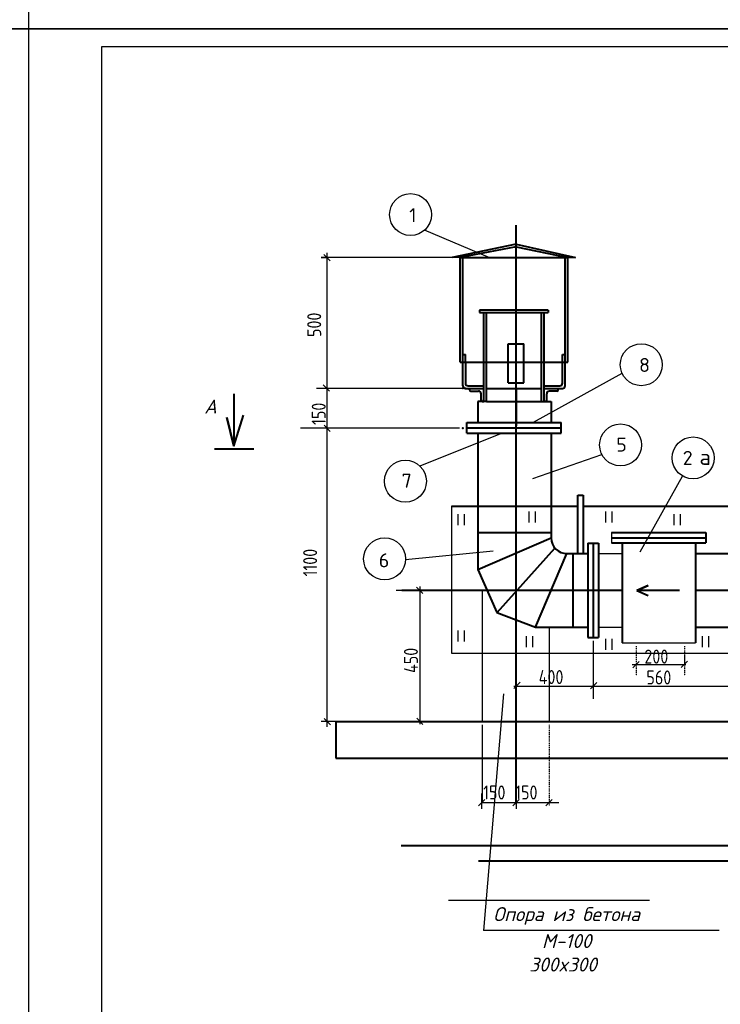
# Model space of a CAD drawing. Header units: millimetres. Extents: x -3143211 to -2549809, y 1060331 to 1341741.
# Tile 43 of 141: x -3057547 to -3038308, y 1092007 to 1119055. Entities that reach past the tile are written whole.
import ezdxf

# ---------------------------------------------------------------- set-up
doc = ezdxf.new("R2010")
doc.units = ezdxf.units.MM
doc.linetypes.add('DASHDOTX2', pattern=[50.8, 25.4, -12.7, 0, -12.7])
for name, color, linetype in [('7', 2, 'Continuous'), ('8', 2, 'Continuous'), ('PUMP', 1, 'Continuous'), ('TEXT-RUSS', 5, 'Continuous'), ('размер', 34, 'Continuous')]:
    doc.layers.add(name, color=color, linetype=linetype)
doc.styles.add('ROMANS', font='romant.shx', dxfattribs={"width": 0.8})
doc.styles.get("Standard").update_dxf_attribs({"font": 'isocpeui.ttf'})
doc.styles.add('STANDART', font='TXT.SHX', dxfattribs={"width": 0.8})

msp = doc.modelspace()

# ---------------------------------------------------------------- linework, layer by layer
at = {"color": 0}
for p, q in [((-3057296.73173, 1118804.62022), (-3057296.73173, 1160804.62022)), ((-2997896.73173, 1118804.62022), (-3057296.73173, 1118804.62022)), ((-3057296.73173, 1076804.62022), (-3057296.73173, 1118804.62022)), ((-3057296.73173, 1118804.62022), (-2997896.73173, 1118804.62022)), ((-2998396.73173, 1118304.62022), (-3055296.73173, 1118304.62022)), ((-3055296.73173, 1118304.62022), (-3055296.73173, 1077304.62022))]:
    msp.add_line(p, q, dxfattribs=at)
at = {"lineweight": 40}
for p, q in [((-3043917.13501, 1097503.75613), (-3043917.13501, 1113413.15213)), ((-3043917.13501, 1112884.66402), (-3045667.27051, 1112524.66402)), ((-3043917.13501, 1112812.66402), (-3045451.27051, 1112524.66402)), ((-3043917.13501, 1112884.66402), (-3042283.27051, 1112524.66402)), ((-3043917.13501, 1112812.66402), (-3042499.27051, 1112524.66402)), ((-3045451.27051, 1109644.66402), (-3045451.27051, 1112524.66402)), ((-3045451.27051, 1112524.66402), (-3042499.27051, 1112524.66402)), ((-3045379.27051, 1108996.66402), (-3045379.27051, 1112524.66402)), ((-3042571.27051, 1108996.66402), (-3042571.27051, 1112524.66402)), ((-3042499.27051, 1109644.66402), (-3042499.27051, 1112524.66402)), ((-3044923.81454, 1111084.66402), (-3043031.87914, 1111084.66402)), ((-3044923.59077, 1111077.322), (-3044923.59077, 1111012.66402)), ((-3044923.59077, 1111012.66402), (-3043031.80295, 1111012.66402)), ((-3044803.27051, 1108562.87263), (-3044803.27051, 1111012.66402)), ((-3044731.27051, 1108562.87263), (-3044731.27051, 1111012.66402)), ((-3043219.27051, 1108562.87263), (-3043219.27051, 1111012.66402)), ((-3043147.27051, 1108562.87263), (-3043147.27051, 1111012.66402)), ((-3043031.80295, 1111077.322), (-3043031.80295, 1111012.66402)), ((-3044133.13501, 1110148.66402), (-3043701.13501, 1110148.66402)), ((-3044133.13501, 1109083.68329), (-3044133.13501, 1110148.66402)), ((-3043701.13501, 1109083.68329), (-3043701.13501, 1110148.66402)), ((-3045379.27051, 1109860.66402), (-3045307.27051, 1109860.66402)), ((-3045307.27051, 1109644.66402), (-3045307.27051, 1109860.66402)), ((-3042643.27051, 1109860.66402), (-3042571.27051, 1109860.66402)), ((-3042643.27051, 1109068.66402), (-3042643.27051, 1109860.66402)), ((-3045451.27051, 1109644.66402), (-3042499.27051, 1109644.66402)), ((-3045307.27051, 1109644.66402), (-3045307.27051, 1109068.66402)), ((-3045235.27051, 1108996.66402), (-3044803.27051, 1108996.66402)), ((-3044134.10409, 1109083.68329), (-3043701.13501, 1109083.68329)), ((-3043917.13501, 1108943.27311), (-3043917.13501, 1107897.44154)), ((-3043147.27051, 1108996.66402), (-3042715.27051, 1108996.66402)), ((-3051666.26125, 1108776.17943), (-3051666.26125, 1107340.76762)), ((-3045307.27051, 1108924.66402), (-3044803.27051, 1108924.66402)), ((-3045190.92888, 1108888.66402), (-3045190.92888, 1108924.66402)), ((-3045154.92888, 1108852.66402), (-3044947.27051, 1108852.66402)), ((-3044875.27051, 1108600.66402), (-3044875.27051, 1108780.66402)), ((-3044731.27051, 1108924.66402), (-3043219.27051, 1108924.66402)), ((-3043147.27051, 1108924.66402), (-3042643.27051, 1108924.66402)), ((-3043074.36553, 1108598.857), (-3043074.36553, 1108778.857)), ((-3042794.70717, 1108850.857), (-3043002.36553, 1108850.857)), ((-3042758.70717, 1108886.857), (-3042758.70717, 1108922.857)), ((-3044731.27051, 1108564.66402), (-3044966.40657, 1108564.66402)), ((-3044966.40657, 1108562.87263), (-3044966.40657, 1107986.87263)), ((-3044839.27051, 1108564.66402), (-3044803.27051, 1108564.66402)), ((-3044731.27051, 1108564.66402), (-3043219.27051, 1108564.66402)), ((-3043219.27051, 1108564.66402), (-3042950.40657, 1108564.66402)), ((-3043110.36553, 1108562.857), (-3043146.36553, 1108562.857)), ((-3042950.40657, 1108562.87263), (-3042950.40657, 1107986.87263)), ((-3051862.16912, 1108123.71937), (-3051666.26125, 1107340.76762)), ((-3051666.26125, 1107340.76762), (-3051862.16912, 1108123.71937)), ((-3051666.26125, 1107340.76762), (-3051405.05077, 1108188.96523)), ((-3045265.79346, 1107986.87263), (-3042673.79346, 1107986.87263)), ((-3045265.79346, 1107698.87263), (-3045265.79346, 1107986.87263)), ((-3042673.79346, 1107698.87263), (-3042673.79346, 1107986.87263)), ((-3045265.79346, 1107842.87263), (-3042673.79346, 1107842.87263)), ((-3045265.79346, 1107698.87263), (-3042673.79346, 1107698.87263)), ((-3044966.40657, 1107698.87263), (-3044966.40657, 1103955.09826)), ((-3042950.40657, 1107698.87263), (-3042950.40657, 1104819.09826)), ((-3052193.50214, 1107267.09826), (-3051121.79021, 1107267.09826)), ((-3042222.48821, 1104392.57296), (-3042222.48821, 1105991.41607)), ((-3042222.48821, 1105991.41607), (-3042075.47724, 1105991.41607)), ((-3042075.47724, 1105991.41607), (-3042075.47724, 1104387.09826)), ((-3045686.40657, 1105689.52231), (-3042222.48821, 1105689.52231)), ((-3042075.47724, 1105689.52231), (-3037876.2862, 1105689.52231)), ((-3044959.63724, 1104966.37101), (-3042950.40657, 1104966.37101)), ((-3041294.40657, 1104969.52231), (-3038702.40657, 1104969.52231)), ((-3038702.40657, 1104969.52231), (-3038702.40657, 1104681.52231)), ((-3044966.40657, 1103955.09826), (-3042950.40657, 1104819.09826)), ((-3041942.40657, 1104675.09826), (-3041942.40657, 1102083.09826)), ((-3041942.40657, 1104675.09826), (-3041654.40657, 1104675.09826)), ((-3041798.40657, 1104675.09826), (-3041798.40657, 1102083.09826)), ((-3041654.40657, 1104675.09826), (-3041654.40657, 1102083.09826)), ((-3041294.40657, 1104825.52231), (-3038702.40657, 1104825.52231)), ((-3041294.40657, 1104681.52231), (-3038702.40657, 1104681.52231)), ((-3041006.40657, 1104681.52231), (-3041006.40657, 1101939.09826)), ((-3038990.40657, 1104681.52231), (-3038990.40657, 1101939.09826)), ((-3044431.61068, 1102768.41096), (-3042847.6555, 1104536.15997)), ((-3043382.40657, 1102371.09826), (-3042518.40657, 1104387.09826)), ((-3042518.40657, 1104387.09826), (-3041942.40657, 1104387.09826)), ((-3042347.44958, 1102371.22961), (-3042347.44958, 1104387.09826)), ((-3038990.40657, 1104387.09826), (-3036830.40657, 1104387.09826)), ((-3044966.40657, 1103955.09826), (-3044445.53656, 1102773.68441)), ((-3041006.40657, 1103379.09826), (-3047057.52869, 1103379.09826)), ((-3040288.94299, 1103507.80799), (-3040602.31375, 1103370.87466)), ((-3040602.31375, 1103370.87466), (-3040288.94299, 1103507.80799)), ((-3039427.17394, 1103370.87466), (-3040602.31375, 1103370.87466)), ((-3040602.31375, 1103370.87466), (-3040288.94299, 1103233.94133)), ((-3026102.40657, 1103379.09826), (-3038990.40657, 1103379.09826)), ((-3044445.53656, 1102773.68441), (-3043382.40657, 1102371.09826)), ((-3043382.40657, 1102371.09826), (-3041942.40657, 1102371.09826)), ((-3038990.40657, 1102371.09826), (-3036830.40657, 1102371.09826)), ((-3041942.40657, 1102083.09826), (-3041654.40657, 1102083.09826)), ((-3048863.07123, 1099779.09826), (-3012660.63092, 1099779.09826)), ((-3048863.07123, 1099779.09826), (-3048863.07123, 1098771.09826)), ((-3048863.07123, 1098771.09826), (-3012660.63092, 1098771.09826)), ((-3047069.81836, 1096373.27633), (-3012646.50498, 1096373.27633)), ((-3044944.92247, 1095948.81273), (-3037295.29728, 1095948.81273))]:
    msp.add_line(p, q, dxfattribs=at)
at = {"color": 188, "linetype": 'ByBlock'}
for p, q in [((-3049020.92143, 1112434.68575), (-3049193.72143, 1112607.48575)), ((-3049040.40866, 1108851.06798), (-3049213.20866, 1109023.86798)), ((-3049190.57872, 1107916.37555), (-3049017.77872, 1107743.57555)), ((-3048952.07565, 1107834.91548), (-3049836.72288, 1107834.91548)), ((-3044802.45566, 1103379.09826), (-3047211.65352, 1103379.09826)), ((-3046479.14829, 1103292.2136), (-3046651.94829, 1103465.0136)), ((-3041798.40657, 1101993.09826), (-3041798.40657, 1100401.81336)), ((-3040534.72071, 1101427.17443), (-3040707.52071, 1101254.37443)), ((-3039379.00148, 1101257.25168), (-3039206.20148, 1101430.05168)), ((-3043807.48825, 1100856.93172), (-3043980.28825, 1100684.13172)), ((-3041700.77008, 1100845.71006), (-3041873.57008, 1100672.91006)), ((-3049188.55551, 1099858.14432), (-3049015.75551, 1099685.34432)), ((-3044802.45566, 1099779.09826), (-3047211.65352, 1099779.09826)), ((-3046645.41236, 1099863.08493), (-3046472.61236, 1099690.28493)), ((-3044778.12396, 1097634.47536), (-3044950.92396, 1097461.67536)), ((-3044003.53501, 1097461.67536), (-3043830.73501, 1097634.47536)), ((-3043099.02151, 1097461.67536), (-3042926.22151, 1097634.47536))]:
    msp.add_line(p, q, dxfattribs=at)
at = {"color": 0}
for points in [[(-3116696.73173, 1118804.62022), (-3057296.73173, 1118804.62022), (-3057296.73173, 1160804.62022), (-3116696.73173, 1160804.62022)], [(-3116696.73173, 1076804.62022), (-3057296.73173, 1076804.62022), (-3057296.73173, 1118804.62022), (-3116696.73173, 1118804.62022)]]:
    msp.add_lwpolyline(points, close=True, dxfattribs=at)
at = {"lineweight": 40}
for centre, radius, start, end in [((-3045307.27051, 1108996.66402), 72, 180, 270), ((-3045235.27051, 1109068.66402), 72, 180, 270), ((-3042715.27051, 1109068.66402), 72, 270, 0), ((-3042643.27051, 1108996.66402), 72, 270, 0), ((-3045154.92888, 1108888.66402), 36, 180, 270), ((-3044947.27051, 1108780.66402), 72, 0, 90), ((-3043002.36553, 1108778.857), 72, 90, 180), ((-3042794.70717, 1108886.857), 36, 270, 0), ((-3044839.27051, 1108600.66402), 36, 180, 270), ((-3043110.36553, 1108598.857), 36, 270, 0), ((-3042518.40657, 1104819.09826), 432, 180, 270)]:
    msp.add_arc(centre, radius, start, end, dxfattribs=at)
for p in [(-3045380.23457, 1108930.6032), (-3045307.27051, 1108924.66402), (-3045380.23457, 1107834.91548), (-3041798.40657, 1102083.09826), (-3041798.40657, 1102083.09826)]:
    msp.add_point(p, dxfattribs=at)
at = {"layer": '7', "color": 188}
for p, q in [((-3045686.40657, 1105689.52231), (-3045686.40657, 1101651.09826)), ((-3045511.50029, 1105469.32535), (-3045511.50029, 1105169.10917)), ((-3045339.74002, 1105469.32535), (-3045339.74002, 1105169.10917)), ((-3043562.2465, 1105547.20086), (-3043562.2465, 1105246.98468)), ((-3043390.48623, 1105547.20086), (-3043390.48623, 1105246.98468)), ((-3041457.05136, 1105547.20086), (-3041457.05136, 1105246.98468)), ((-3041285.29108, 1105547.20086), (-3041285.29108, 1105246.98468)), ((-3039585.76667, 1105469.32535), (-3039585.76667, 1105169.10917)), ((-3039414.00639, 1105469.32535), (-3039414.00639, 1105169.10917)), ((-3041294.40657, 1104969.52231), (-3041294.40657, 1104681.52231)), ((-3041654.40657, 1104387.09826), (-3041006.40657, 1104387.09826)), ((-3045511.50029, 1102276.42532), (-3045511.50029, 1101976.20914)), ((-3045339.74002, 1102276.42532), (-3045339.74002, 1101976.20914)), ((-3041654.40657, 1102371.09826), (-3041006.40657, 1102371.09826)), ((-3043640.21665, 1102120.67371), (-3043640.21665, 1101820.45753)), ((-3043468.45638, 1102120.67371), (-3043468.45638, 1101820.45753)), ((-3041457.05136, 1102042.7982), (-3041457.05136, 1101742.58202)), ((-3041285.29108, 1102042.7982), (-3041285.29108, 1101742.58202)), ((-3041006.40657, 1101939.09826), (-3038990.40657, 1101939.09826)), ((-3038806.06515, 1102120.67371), (-3038806.06515, 1101820.45753)), ((-3038634.30488, 1102120.67371), (-3038634.30488, 1101820.45753))]:
    msp.add_line(p, q, dxfattribs=at)
at = {"layer": '8', "color": 188}
for p, q in [((-3045451.27051, 1112524.66402), (-3045667.27051, 1112524.66402)), ((-3042499.27051, 1112524.66402), (-3042283.27051, 1112524.66402)), ((-3045686.40657, 1101651.09826), (-3026822.40657, 1101651.09826)), ((-3045773.25124, 1094865.13129), (-3040248.52193, 1094865.13129))]:
    msp.add_line(p, q, dxfattribs=at)
at = {"layer": 'Defpoints', "color": 188, "linetype": 'ByBlock'}
for p in [(-3045451.27051, 1112524.66402), (-3049577.52288, 1107834.91548), (-3048862.07565, 1107834.91548), (-3044712.45566, 1103379.09826), (-3043917.13501, 1102573.58927), (-3040617.75105, 1101939.09826), (-3039293.09554, 1101939.09826), (-3041798.40657, 1100661.01336), (-3048863.07123, 1099779.09826), (-3046952.45352, 1099779.09826), (-3044851.7845, 1099779.09826), (-3044712.45566, 1099779.09826), (-3043917.13501, 1099779.09826), (-3043917.13501, 1099779.09826), (-3043008.44002, 1099779.09826), (-3039293.09554, 1099978.64225), (-3044864.52396, 1097856.17292), (-3043917.13501, 1097856.17292), (-3043917.13501, 1097856.17292), (-3043008.44002, 1097856.17292)]:
    msp.add_point(p, dxfattribs=at)
at = {"layer": 'PUMP', "color": 188}
for p, q in [((-3044641.44294, 1112516.12457), (-3046433.29446, 1113268.60272)), ((-3043434.22076, 1107994.5345), (-3041004.19973, 1109342.90867)), ((-3044301.91154, 1107693.09532), (-3046556.72561, 1106792.26361)), ((-3043453.08409, 1106449.65803), (-3041561.96145, 1107113.86125)), ((-3040510.48037, 1104433.78222), (-3039341.77556, 1106518.22382)), ((-3044547.12842, 1104452.62191), (-3046950.6008, 1104212.56652)), ((-3044851.7845, 1103379.09826), (-3044851.7845, 1099779.09826)), ((-3043008.44002, 1102371.09826), (-3043008.44002, 1099779.09826)), ((-3044264.95559, 1100533.02059), (-3044811.07681, 1094039.04723)), ((-3038337.46362, 1094039.04723), (-3044811.07681, 1094039.04723))]:
    msp.add_line(p, q, dxfattribs=at)
for centre in [(-3046813.82958, 1113701.00187), (-3040477.90479, 1109576.98054), (-3041047.42622, 1107372.76182), (-3039054.10213, 1107017.24286), (-3046956.2104, 1106377.3083), (-3047525.73183, 1104244.194)]:
    msp.add_circle(centre, 576, dxfattribs=at)
at = {"layer": 'размер', "color": 188}
for p, q in [((-3045541.27051, 1112524.66402), (-3049272.49654, 1112524.66402)), ((-3049272.49654, 1112524.66402), (-3049092.45054, 1112524.66402)), ((-3049109.73054, 1112646.69572), (-3049109.73054, 1108930.6032)), ((-3045397.27051, 1108924.66402), (-3049394.28167, 1108924.66402)), ((-3049109.73054, 1108930.6032), (-3049109.73054, 1107834.91548)), ((-3045470.23457, 1107834.91548), (-3049836.72288, 1107834.91548)), ((-3049115.73054, 1107834.91548), (-3049127.01054, 1107834.91548)), ((-3049109.73054, 1107834.91548), (-3049109.73054, 1099631.26597)), ((-3049103.73054, 1107834.91548), (-3049092.45054, 1107834.91548)), ((-3046946.45352, 1103379.09826), (-3046543.5876, 1103379.09826)), ((-3046560.8676, 1103485.72128), (-3046560.8676, 1099698.60911)), ((-3039293.09554, 1101570.34945), (-3039293.09554, 1101325.72927)), ((-3040732.64157, 1101343.00927), (-3039259.28999, 1101343.00927)), ((-3043915.19943, 1100991.9347), (-3043915.19943, 1100642.54844)), ((-3041798.40657, 1100863.895), (-3041798.40657, 1100731.27816)), ((-3043977.9601, 1100748.55816), (-3041798.40657, 1100748.55816)), ((-3041798.40657, 1100754.55816), (-3041798.40657, 1100765.83816)), ((-3041798.40657, 1100748.55816), (-3038054.40657, 1100748.55816)), ((-3048868.68703, 1099779.09826), (-3049265.17586, 1099779.09826)), ((-3046946.45352, 1099779.09826), (-3046543.5876, 1099779.09826))]:
    msp.add_line(p, q, dxfattribs=at)
at = {"layer": 'размер', "color": 188, "linetype": 'DASHDOTX2'}
for p, q in [((-3041798.40657, 1101993.09826), (-3041798.40657, 1100404.53124)), ((-3040617.75105, 1101849.09826), (-3040617.75105, 1101029.61688)), ((-3039293.09554, 1101849.09826), (-3039293.09554, 1101029.61688)), ((-3043008.44002, 1099689.09826), (-3043008.44002, 1097455.80549))]:
    msp.add_line(p, q, dxfattribs=at)
at = {"layer": 'размер', "color": 188, "linetype": 'ByBlock'}
for p, q in [((-3044851.7845, 1099689.09826), (-3044851.7845, 1097596.97292)), ((-3043917.13501, 1099689.09826), (-3043917.13501, 1097596.97292)), ((-3043917.13501, 1099689.09826), (-3043917.13501, 1097596.97292)), ((-3044864.52396, 1097796.17292), (-3044864.52396, 1097375.27536)), ((-3043917.13501, 1097796.17292), (-3043917.13501, 1097375.27536)), ((-3044864.52396, 1097548.07536), (-3043917.13501, 1097548.07536)), ((-3043917.13501, 1097548.07536), (-3042739.53501, 1097548.07536))]:
    msp.add_line(p, q, dxfattribs=at)

# ---------------------------------------------------------------- texts
at = {"lineweight": 40}
msp.add_text('A', height=384, dxfattribs=at).set_placement((-3052480.18299, 1108233.84217))
at = {"layer": 'PUMP', "color": 188, "style": 'ROMANS'}
for s, height, p in [('1', 384, (-3046851.7959, 1113493.21628)), ('8', 384, (-3040539.9965, 1109377.26703)), ('5', 384, (-3041165.96045, 1107189.04081)), ('2', 384, (-3039340.23345, 1106824.33632)), ('а', 432, (-3038881.41123, 1106824.33632)), ('7', 384, (-3047060.45034, 1106199.12898)), ('6', 384, (-3047686.41429, 1104010.90275))]:
    msp.add_text(s, height=height, dxfattribs=at).set_placement(p)
at = {"layer": 'TEXT-RUSS', "color": 188}
for s, p in [('Опора из бетона', (-3044542.60211, 1094292.56188)), ('М-100', (-3043205.18463, 1093553.16031)), ('300x300', (-3043553.7586, 1092907.46803))]:
    msp.add_text(s, height=384, dxfattribs=at).set_placement(p)
at = {"layer": 'размер', "color": 188, "style": 'STANDART', "width": 0.8}
for s, p in [('500', (-3049267.63336, 1110337.1788)), ('150', (-3049143.64718, 1107921.95934)), ('1100', (-3049380.25741, 1103761.69468)), ('450', (-3046611.1148, 1101108.7534))]:
    msp.add_text(s, height=384, rotation=90, dxfattribs=at).set_placement(p)
for s, p in [('200', (-3040393.37644, 1101366.76117)), ('400', (-3043295.66014, 1100805.18734)), ('560', (-3040338.38267, 1100794.6805)), ('150', (-3044820.99377, 1097634.47536)), ('150', (-3043940.28309, 1097634.47536))]:
    msp.add_text(s, height=384, dxfattribs=at).set_placement(p)

doc.saveas('drawing.dxf')
